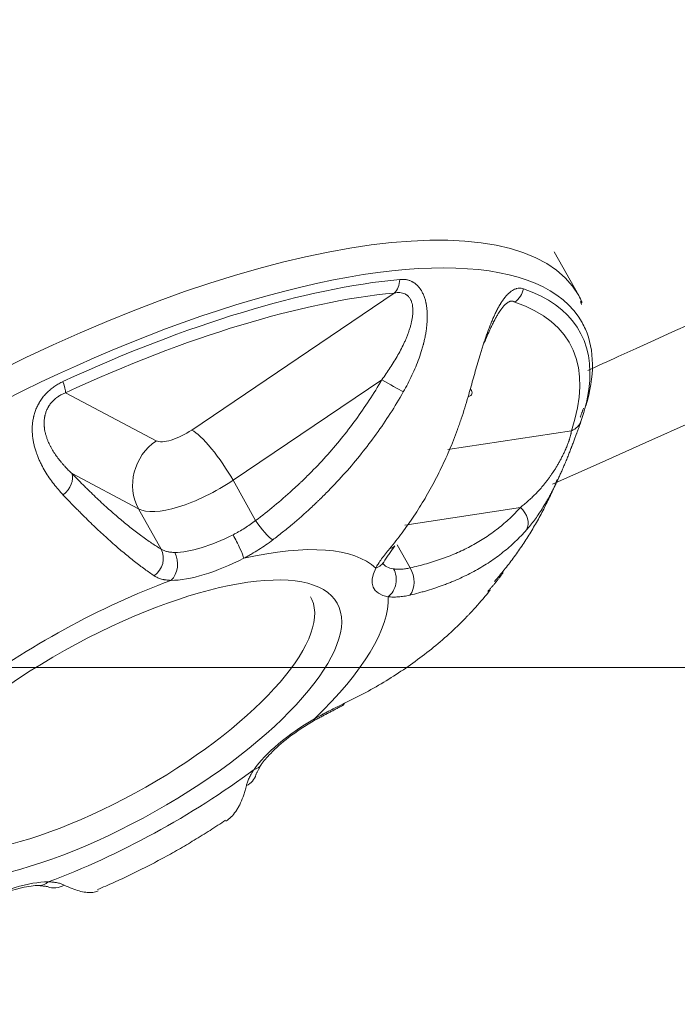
# Model space of a CAD drawing. Header units: millimetres. Extents: x -10 to 594, y 0 to 420.
# Tile 220 of 244: x 144.52 to 146.16, y 282.2 to 284.66. Entities that reach past the tile are written whole.
import ezdxf

# ---------------------------------------------------------------- set-up
doc = ezdxf.new("R2010")
doc.units = ezdxf.units.MM
doc.layers.add('1', color=7, linetype='Continuous', true_color=0xffffff)
doc.styles.add('Calibri', font='txt')
doc.dimstyles.get("Standard").update_dxf_attribs({"dimtxt": 0.18, "dimasz": 0.18, "dimexe": 0.18, "dimexo": 0.0625, "dimgap": 0.09, "dimtad": 0, "dimtih": 1, "dimtoh": 1, "dimdec": 4, "dimzin": 0, "dimdsep": 46, "dimtxsty": 'Standard', "dimcen": 0.09, "dimadec": 0, "dimazin": 0, "dimtfac": 1, "dimtdec": 4, "dimtofl": 0, "dimtmove": 0, "dimatfit": 3, "dimfxl": 0, "dimtolj": 1, "dimtzin": 0, "dimarcsym": 0})

# ---------------------------------------------------------------- blocks, each defined once
blk = doc.blocks.new('_U3')
at = {"layer": '1', "color": 18, "lineweight": 13}
for p, q in [((160.4663, 283.0429), (78.3988, 283.0429)), ((80.3988, 283.0429), (80.3988, 278.5423)), ((80.3988, 260.4522), (80.3988, 264.9527)), ((160.4706, 260.4522), (78.3988, 260.4522))]:
    blk.add_line(p, q, dxfattribs=at)
at = {"layer": '1', "color": 18}
for points in [[(80.3988, 283.0429), (81.3366, 279.5429), (79.4609, 279.5429)], [(80.3988, 260.4522), (79.4609, 263.9522), (81.3366, 263.9522)]]:
    blk.add_solid(points, dxfattribs=at)
at = {"layer": '1', "color": 18, "linetype": 'Continuous', "lineweight": 13, "char_height": 3.5, "attachment_point": 7, "line_spacing_factor": 1.399613, "style": 'Calibri'}
for s, insert in [('\\fCalibri|b0|i0;\\W1.0000;0.5', (77.259, 272.2728)), ('\\fCalibri|b0|i0;\\W1.0000;CTRS', (87.4095, 272.2728)), ('\\fCalibri|b0|i0;\\W1.0000;FWD LIFT POINTS', (59.5937, 265.228))]:
    blk.add_mtext(s, dxfattribs=dict(at, insert=insert))

msp = doc.modelspace()

# ---------------------------------------------------------------- linework, layer by layer
at = {"layer": '1', "color": 155, "linetype": 'Continuous', "lineweight": 18}
for p, q in [((145.9131, 283.9709), (145.8518, 284.08)), ((145.9131, 283.9709), (145.9131, 283.971)), ((145.2435, 283.2194), (145.2434, 283.2194)), ((145.2468, 283.2127), (145.2435, 283.2194)), ((145.3247, 282.9486), (145.3283, 282.9533)), ((145.253, 282.9142), (145.2551, 282.9118)), ((144.5653, 282.4983), (144.5661, 282.4983))]:
    msp.add_line(p, q, dxfattribs=at)
at = {"layer": '1', "color": 155, "linetype": 'Continuous', "lineweight": 13}
for p, q in [((144.9467, 283.6354), (145.4526, 283.9775)), ((145.4215, 283.7611), (145.0499, 283.5099)), ((144.6317, 283.7287), (144.8582, 283.6086)), ((145.5866, 283.5866), (145.8949, 283.6337)), ((144.814, 283.4384), (144.6477, 283.5266)), ((145.0499, 283.5099), (145.1063, 283.4095)), ((145.7675, 283.4424), (145.4789, 283.3983)), ((144.814, 283.4384), (144.8704, 283.338)), ((145.4597, 283.3485), (145.4918, 283.2912))]:
    msp.add_line(p, q, dxfattribs=at)
for centre, major_axis, ratio, start_param, end_param in [((187.3321, 191.0077), (0, 101.3857), 0.999048, 0.261079, 0.421975), ((144.5584, 283.2101), (1.3547, 0.7609), 0.353745, 0.000077, 3.086495), ((144.5889, 283.1557), (1.3325, 0.7484), 0.353745, 0, 3.170631), ((145.4297, 284.0182), (0.0046, -0.0498), 0.73234, 0.546261, 1.363537), ((145.7309, 283.9956), (-0.0162, -0.0473), 0.89176, 0.897456, 1.714732), ((144.5969, 283.1414), (-1.3185, -0.7405), 0.353745, 2.880354, 3.448059), ((144.6042, 283.1285), (1.2867, 0.7227), 0.353745, 5.907365, 6.589651), ((144.5889, 283.1557), (1.3325, 0.7484), 0.353745, 6.248508, 6.283185), ((145.4399, 283.7517), (-0.0433, 0.025), 0.022528, 1.145273, 2.535305), ((144.6088, 283.7694), (0.021, -0.0454), 0.201501, 0.369504, 1.18678), ((145.5985, 283.7398), (0.0482, -0.0134), 0.395035, 5.736469, 6.790743), ((145.872, 283.6744), (-0.0473, 0.0161), 0.870061, 2.341216, 3.158492), ((144.9191, 283.6495), (0.0654, 0.0367), 0.353745, 3.365278, 4.942948), ((145.004, 283.5334), (-0.07, 0.1035), 0.213746, 4.341854, 5.912651), ((144.9155, 283.5066), (0.0586, 0.1104), 0.912039, 1.04034, 2.611136), ((144.6071, 283.4993), (-0.0359, -0.0348), 0.638984, 1.478447, 2.868479), ((144.9764, 283.5476), (-0.1744, -0.0979), 0.353745, 0.223686, 1.801355), ((145.7416, 283.414), (-0.0375, 0.033), 0.767996, 3.309952, 4.699985), ((145.1247, 283.4001), (-0.0301, 0.04), 0.194692, 1.189966, 2.726803), ((145.0336, 283.4456), (0.1744, 0.0979), 0.353745, 3.700895, 4.607332), ((145.0538, 283.3561), (0.0228, -0.0445), 0.098084, 0.363405, 1.934202), ((144.7416, 282.8838), (0.6826, 0.3834), 0.353745, 0.105598, 0.872246), ((144.8298, 283.3107), (-0.026, -0.0427), 0.892003, 1.127884, 2.664722), ((144.8718, 283.3009), (-0.0001, -0.05), 0.79282, 0.619254, 2.19005), ((145.3832, 283.3313), (-0.0446, 0.0227), 0.826207, 2.462723, 3.144007), ((145.5961, 283.4033), (0.1744, 0.0979), 0.353745, 3.182122, 3.560134), ((145.619, 283.3626), (-0.218, -0.1224), 0.353745, 5.79529, 6.701727), ((145.4145, 283.2601), (-0.008, -0.0494), 0.854606, 0.749435, 2.320232), ((145.466, 283.2628), (0.0107, -0.0488), 0.699517, 0.493731, 2.030569), ((144.7416, 282.8838), (0.6826, 0.3834), 0.353745, 1.152795, 1.919443), ((144.7416, 282.8838), (0.6826, 0.3834), 0.353745, 5.341585, 6.108234), ((145.304, 282.8415), (-0.218, -0.1224), 0.353745, 4.748092, 5.654529), ((144.7416, 282.8838), (0.6826, 0.3834), 0.353745, 4.294388, 5.061036), ((145.0793, 282.8286), (-0.0411, 0.0285), 0.756522, 2.570061, 3.171087), ((144.4266, 282.3628), (-0.218, -0.1224), 0.353745, 3.700895, 4.607332), ((144.5655, 282.5483), (0.0001, 0.05), 0.79282, 3.15982, 3.760846)]:
    msp.add_ellipse(centre, major_axis=major_axis, ratio=ratio, start_param=start_param, end_param=end_param, dxfattribs=at)
at = {"layer": '1', "color": 155, "linetype": 'Continuous', "lineweight": 18}
for centre, major_axis, ratio, start_param, end_param in [((144.5969, 283.1414), (-1.3185, -0.7405), 0.353745, 3.81297, 4.495256), ((144.6042, 283.1285), (1.2867, 0.7227), 0.353745, 0.671377, 1.353664), ((144.5584, 283.2101), (1.3547, 0.7609), 0.353745, 6.248508, 6.283185), ((144.5889, 283.1557), (1.3325, 0.7484), 0.353745, 5.930815, 6.248508), ((144.5969, 283.1414), (-1.3185, -0.7405), 0.353745, 2.765772, 2.880354), ((145.4153, 283.3782), (-0.0388, 0.0315), 0.616057, 2.662041, 3.119274), ((145.0565, 283.4048), (-0.218, -0.1224), 0.353745, 0.559302, 1.465739), ((144.7187, 282.9246), (0.5248, 0.2947), 0.353745, 3.107407, 6.248508), ((145.0591, 282.7889), (-0.0481, 0.0135), 0.912963, 2.328442, 3.13605), ((144.6058, 282.5416), (0.0201, 0.0458), 0.92951, 3.154414, 4.080911)]:
    msp.add_ellipse(centre, major_axis=major_axis, ratio=ratio, start_param=start_param, end_param=end_param, dxfattribs=at)
at = {"layer": '1', "color": 155, "linetype": 'Continuous', "lineweight": 13}
msp.add_ellipse((144.7416, 282.8838), major_axis=(-0.5684, -0.3192), ratio=0.353745, dxfattribs=at)
at = {"layer": '1', "color": 155, "linetype": 'Continuous', "lineweight": 18}
for points, knots in [([(145.9356, 283.7841), (145.9609, 283.7956), (146.4694, 284.0269), (146.9804, 284.2546), (147.4683, 284.4675)], [0, 0, 0, 0, 0.049743, 1, 1, 1, 1]), ([(145.4663, 284.0113), (145.469, 284.0116), (145.4716, 284.0117), (145.4749, 284.0116), (145.4756, 284.0115), (145.4769, 284.0114), (145.4775, 284.0114), (145.4795, 284.0112), (145.4833, 284.0107), (145.4871, 284.0098), (145.492, 284.0082), (145.4943, 284.0073), (145.4972, 284.0058), (145.4981, 284.0053), (145.499, 284.0049), (145.4995, 284.0045), (145.4998, 284.0044), (145.5012, 284.0035), (145.5024, 284.0028), (145.5056, 284.0005), (145.5097, 283.997), (145.5135, 283.9929), (145.5161, 283.9895), (145.5174, 283.9878), (145.5186, 283.9859), (145.5194, 283.9846), (145.5198, 283.984), (145.5217, 283.9808), (145.5231, 283.9781), (145.5257, 283.9724), (145.5269, 283.9694), (145.529, 283.9633), (145.5299, 283.9602), (145.5309, 283.9561), (145.5311, 283.9552), (145.5315, 283.9536), (145.5316, 283.9527), (145.5321, 283.9502), (145.5325, 283.9485), (145.5333, 283.9434), (145.5337, 283.9399), (145.5344, 283.9329), (145.5349, 283.9258), (145.5349, 283.9186), (145.5348, 283.9131), (145.5348, 283.9112), (145.5347, 283.9084), (145.5346, 283.9075), (145.5345, 283.9057), (145.5342, 283.901), (145.5334, 283.8926), (145.5319, 283.8814), (145.53, 283.8702), (145.5284, 283.8627), (145.5271, 283.8571), (145.5264, 283.8543), (145.5257, 283.8515), (145.5252, 283.8497), (145.525, 283.8487), (145.5238, 283.8441), (145.5227, 283.8403), (145.5194, 283.8293), (145.517, 283.8219), (145.5118, 283.8074), (145.509, 283.8003), (145.503, 283.786), (145.4999, 283.779), (145.4933, 283.765), (145.4899, 283.758), (145.4827, 283.7442), (145.479, 283.7374), (145.4751, 283.7306)], [0, 0, 0, 0, 0.03125, 0.03125, 0.039063, 0.039063, 0.046875, 0.046875, 0.0625, 0.09375, 0.09375, 0.125, 0.125, 0.132813, 0.136719, 0.136719, 0.140625, 0.140625, 0.15625, 0.15625, 0.1875, 0.21875, 0.21875, 0.234375, 0.242188, 0.242188, 0.25, 0.25, 0.28125, 0.28125, 0.3125, 0.3125, 0.34375, 0.34375, 0.351563, 0.351563, 0.359375, 0.359375, 0.375, 0.375, 0.40625, 0.40625, 0.4375, 0.46875, 0.46875, 0.484375, 0.484375, 0.492188, 0.492188, 0.5, 0.53125, 0.5625, 0.59375, 0.625, 0.625, 0.640625, 0.648438, 0.648438, 0.65625, 0.65625, 0.6875, 0.6875, 0.75, 0.75, 0.8125, 0.8125, 0.875, 0.875, 0.9375, 0.9375, 1, 1, 1, 1]), ([(145.6369, 283.7185), (145.6388, 283.7254), (145.6408, 283.7324), (145.6448, 283.7465), (145.6468, 283.7536), (145.6508, 283.7679), (145.6528, 283.7751), (145.657, 283.7895), (145.6591, 283.7967), (145.6633, 283.8113), (145.6655, 283.8186), (145.6689, 283.8296), (145.6712, 283.837), (145.6747, 283.8481), (145.6771, 283.8555), (145.6787, 283.8601), (145.679, 283.8611), (145.6796, 283.8629), (145.6806, 283.8657), (145.6828, 283.8722), (145.6861, 283.8813), (145.6901, 283.8922), (145.693, 283.8994), (145.6959, 283.9065), (145.6973, 283.91), (145.6996, 283.9152), (145.7004, 283.917), (145.7016, 283.9196), (145.702, 283.9204), (145.7028, 283.9221), (145.7047, 283.9264), (145.7068, 283.9305), (145.7101, 283.937), (145.7118, 283.9402), (145.7144, 283.9448), (145.7157, 283.947), (145.717, 283.9493), (145.7179, 283.9507), (145.7184, 283.9515), (145.7206, 283.955), (145.7243, 283.9605), (145.728, 283.9654), (145.7318, 283.97), (145.7337, 283.9721), (145.7362, 283.9746), (145.7367, 283.9751), (145.7376, 283.9761), (145.7391, 283.9774), (145.7425, 283.9804), (145.7474, 283.9839), (145.7512, 283.986), (145.7541, 283.9872), (145.7551, 283.9876), (145.7563, 283.988), (145.7565, 283.9881), (145.757, 283.9883), (145.7577, 283.9885), (145.7603, 283.9892), (145.7626, 283.9895), (145.7663, 283.9897), (145.7698, 283.9895), (145.7733, 283.9887), (145.775, 283.9881)], [0, 0, 0, 0, 0.0625, 0.0625, 0.125, 0.125, 0.1875, 0.1875, 0.25, 0.25, 0.3125, 0.3125, 0.34375, 0.375, 0.40625, 0.40625, 0.414062, 0.414062, 0.421875, 0.4375, 0.46875, 0.5, 0.53125, 0.53125, 0.5625, 0.5625, 0.578125, 0.578125, 0.585937, 0.585937, 0.59375, 0.625, 0.625, 0.65625, 0.65625, 0.671875, 0.679687, 0.679687, 0.6875, 0.6875, 0.71875, 0.75, 0.75, 0.78125, 0.78125, 0.789062, 0.789062, 0.796875, 0.8125, 0.84375, 0.875, 0.875, 0.890625, 0.890625, 0.894531, 0.894531, 0.898437, 0.90625, 0.9375, 0.9375, 0.96875, 1, 1, 1, 1]), ([(145.4215, 283.7611), (145.4251, 283.7661), (145.4324, 283.7761), (145.4393, 283.7863), (145.446, 283.7965), (145.4493, 283.8017), (145.4557, 283.8122), (145.4588, 283.8174), (145.4648, 283.8281), (145.4677, 283.8335), (145.4733, 283.8444), (145.4759, 283.8499), (145.4791, 283.8568), (145.4797, 283.8582), (145.4809, 283.861), (145.4827, 283.8652), (145.4855, 283.8723), (145.4886, 283.8807), (145.4914, 283.8893), (145.4931, 283.895), (145.4942, 283.8993), (145.4945, 283.9007), (145.495, 283.9029), (145.4952, 283.9036), (145.4955, 283.905), (145.4963, 283.9086), (145.497, 283.9122), (145.4979, 283.9179), (145.4982, 283.9207), (145.4987, 283.9263), (145.4989, 283.9291), (145.4989, 283.9332), (145.4989, 283.9353), (145.4988, 283.9376), (145.4988, 283.9387), (145.4987, 283.9393), (145.4987, 283.9397), (145.4985, 283.9427), (145.4981, 283.9453), (145.4972, 283.9503), (145.4965, 283.9527), (145.4954, 283.9562), (145.4947, 283.9579), (145.4939, 283.9598), (145.4935, 283.9606), (145.4932, 283.9611), (145.4931, 283.9614), (145.4918, 283.9637), (145.4893, 283.9675), (145.4862, 283.9706), (145.484, 283.9722), (145.4834, 283.9727), (145.4827, 283.9732), (145.4823, 283.9734), (145.482, 283.9736), (145.4814, 283.974), (145.4807, 283.9744), (145.4799, 283.9748), (145.4795, 283.975), (145.4792, 283.9752), (145.477, 283.9762), (145.475, 283.9769), (145.4708, 283.978), (145.4687, 283.9783), (145.4653, 283.9785), (145.4636, 283.9786), (145.4619, 283.9785), (145.4608, 283.9785), (145.4602, 283.9784), (145.4573, 283.9782), (145.455, 283.9779), (145.4526, 283.9775)], [0, 0, 0, 0, 0.0625, 0.125, 0.125, 0.1875, 0.1875, 0.25, 0.25, 0.3125, 0.3125, 0.375, 0.375, 0.390625, 0.390625, 0.40625, 0.4375, 0.46875, 0.5, 0.53125, 0.53125, 0.546875, 0.546875, 0.554687, 0.554687, 0.5625, 0.59375, 0.59375, 0.625, 0.625, 0.65625, 0.65625, 0.671875, 0.679687, 0.683594, 0.683594, 0.6875, 0.6875, 0.71875, 0.71875, 0.75, 0.75, 0.765625, 0.773437, 0.777344, 0.777344, 0.78125, 0.78125, 0.8125, 0.84375, 0.84375, 0.851562, 0.855469, 0.855469, 0.859375, 0.859375, 0.867187, 0.871094, 0.871094, 0.875, 0.875, 0.90625, 0.90625, 0.9375, 0.9375, 0.953125, 0.960937, 0.960937, 0.96875, 0.96875, 1, 1, 1, 1]), ([(145.7538, 283.9548), (145.7528, 283.9555), (145.7518, 283.9561), (145.7496, 283.9569), (145.7485, 283.9572), (145.7461, 283.9574), (145.7448, 283.9574), (145.7433, 283.9571), (145.7431, 283.957), (145.7428, 283.957), (145.7426, 283.9569), (145.7421, 283.9568), (145.7411, 283.9565), (145.74, 283.9561), (145.7379, 283.9551), (145.7364, 283.9542), (145.7341, 283.9526), (145.7333, 283.952), (145.7321, 283.9511), (145.7317, 283.9507), (145.7309, 283.95), (145.7303, 283.9495), (145.7297, 283.9489), (145.7293, 283.9485), (145.7291, 283.9484), (145.7285, 283.9478), (145.7273, 283.9465), (145.7261, 283.9452), (145.7237, 283.9425), (145.7221, 283.9405), (145.7197, 283.9373), (145.7189, 283.9362), (145.7177, 283.9345), (145.7173, 283.9339), (145.7165, 283.9327), (145.7161, 283.9321), (145.7153, 283.9309), (145.7149, 283.9303), (145.7142, 283.9291), (145.713, 283.9273), (145.7118, 283.9254), (145.7096, 283.9216), (145.7081, 283.919), (145.7051, 283.9137), (145.7037, 283.911), (145.7019, 283.9075), (145.7015, 283.9069), (145.7008, 283.9055), (145.6998, 283.9034), (145.6987, 283.9013), (145.6967, 283.8971), (145.6953, 283.8944), (145.6927, 283.8888), (145.6914, 283.886), (145.6889, 283.8803), (145.6864, 283.8747), (145.6839, 283.8691), (145.6821, 283.8648), (145.6815, 283.8634), (145.6806, 283.8613), (145.68, 283.8599), (145.6787, 283.8568), (145.6777, 283.8544), (145.677, 283.8527)], [0, 0, 0, 0, 0.053761, 0.053761, 0.107521, 0.107521, 0.161282, 0.161282, 0.168002, 0.168002, 0.174722, 0.174722, 0.188162, 0.215042, 0.215042, 0.268803, 0.268803, 0.295683, 0.295683, 0.309123, 0.309123, 0.322563, 0.329283, 0.329283, 0.336003, 0.336003, 0.349444, 0.376324, 0.376324, 0.430084, 0.430084, 0.456965, 0.456965, 0.470405, 0.470405, 0.483845, 0.483845, 0.497285, 0.497285, 0.510725, 0.537606, 0.537606, 0.591366, 0.591366, 0.645127, 0.645127, 0.658567, 0.658567, 0.672007, 0.698887, 0.698887, 0.752648, 0.752648, 0.806408, 0.806408, 0.860169, 0.913929, 0.913929, 0.94081, 0.94081, 0.95425, 0.96769, 1, 1, 1, 1]), ([(144.6259, 283.4732), (144.6218, 283.4776), (144.6177, 283.4821), (144.6098, 283.4913), (144.6059, 283.4961), (144.5982, 283.5059), (144.5945, 283.5109), (144.5874, 283.5212), (144.584, 283.5265), (144.5774, 283.5375), (144.5743, 283.5431), (144.5699, 283.5518), (144.567, 283.5577), (144.563, 283.5668), (144.5606, 283.573), (144.5592, 283.577), (144.5589, 283.5778), (144.5584, 283.5794), (144.5576, 283.5818), (144.5557, 283.5875), (144.5535, 283.5958), (144.5512, 283.6059), (144.5501, 283.6128), (144.5492, 283.6198), (144.5489, 283.6233), (144.5485, 283.6287), (144.5485, 283.6305), (144.5484, 283.6332), (144.5484, 283.6342), (144.5483, 283.636), (144.5483, 283.6405), (144.5485, 283.6451), (144.5491, 283.6524), (144.5496, 283.6561), (144.5505, 283.6616), (144.551, 283.6644), (144.5516, 283.6672), (144.552, 283.669), (144.5522, 283.67), (144.5534, 283.6746), (144.5556, 283.6819), (144.5584, 283.689), (144.5616, 283.696), (144.5633, 283.6994), (144.5658, 283.7037), (144.5663, 283.7045), (144.5673, 283.7062), (144.5688, 283.7087), (144.5705, 283.7111), (144.5738, 283.7159), (144.5786, 283.722), (144.584, 283.7276), (144.5882, 283.7317), (144.5896, 283.733), (144.5915, 283.7347), (144.5919, 283.735), (144.5926, 283.7356), (144.5937, 283.7366), (144.5979, 283.74), (144.6018, 283.7429), (144.6082, 283.7472), (144.6148, 283.7512), (144.6217, 283.7547), (144.6252, 283.7564)], [0, 0, 0, 0, 0.0625, 0.0625, 0.125, 0.125, 0.1875, 0.1875, 0.25, 0.25, 0.3125, 0.3125, 0.34375, 0.375, 0.40625, 0.40625, 0.414062, 0.414062, 0.421875, 0.4375, 0.46875, 0.5, 0.53125, 0.53125, 0.5625, 0.5625, 0.578125, 0.578125, 0.585938, 0.585938, 0.59375, 0.625, 0.625, 0.65625, 0.65625, 0.671875, 0.679688, 0.679688, 0.6875, 0.6875, 0.71875, 0.75, 0.75, 0.78125, 0.78125, 0.789063, 0.789063, 0.796875, 0.8125, 0.8125, 0.84375, 0.875, 0.875, 0.890625, 0.890625, 0.894531, 0.894531, 0.898438, 0.90625, 0.9375, 0.9375, 0.96875, 1, 1, 1, 1]), ([(144.6317, 283.7287), (144.629, 283.7276), (144.6263, 283.7264), (144.621, 283.7237), (144.6183, 283.7222), (144.6132, 283.7191), (144.6107, 283.7173), (144.608, 283.7152), (144.6077, 283.7149), (144.6071, 283.7145), (144.6067, 283.7142), (144.6058, 283.7135), (144.6041, 283.712), (144.6024, 283.7104), (144.599, 283.7072), (144.5969, 283.7049), (144.594, 283.7013), (144.5931, 283.7), (144.5917, 283.6981), (144.5913, 283.6974), (144.5904, 283.6961), (144.5898, 283.6952), (144.5892, 283.6942), (144.5888, 283.6935), (144.5886, 283.6931), (144.588, 283.6921), (144.5869, 283.6901), (144.5858, 283.688), (144.5839, 283.6839), (144.5829, 283.6811), (144.5815, 283.6769), (144.5811, 283.6754), (144.5805, 283.6733), (144.5804, 283.6726), (144.58, 283.6711), (144.5799, 283.6704), (144.5796, 283.669), (144.5794, 283.6683), (144.5792, 283.6668), (144.5789, 283.6647), (144.5786, 283.6626), (144.5782, 283.6584), (144.5781, 283.6556), (144.5781, 283.6501), (144.5782, 283.6474), (144.5785, 283.644), (144.5786, 283.6427), (144.5789, 283.64), (144.5792, 283.638), (144.5798, 283.6342), (144.5803, 283.6316), (144.5814, 283.6266), (144.5821, 283.6242), (144.5835, 283.6194), (144.585, 283.6146), (144.5868, 283.61), (144.5882, 283.6066), (144.5887, 283.6055), (144.5894, 283.6039), (144.5899, 283.6027), (144.5914, 283.5994), (144.5938, 283.5946), (144.5961, 283.5905), (144.5996, 283.5843), (144.602, 283.5804), (144.6071, 283.5728), (144.6097, 283.5691), (144.6151, 283.5619), (144.6179, 283.5584), (144.6221, 283.5532), (144.6236, 283.5516), (144.6265, 283.5482), (144.628, 283.5466), (144.6324, 283.5417), (144.6354, 283.5386), (144.6415, 283.5325), (144.6446, 283.5295), (144.6477, 283.5266)], [0, 0, 0, 0, 0.03125, 0.03125, 0.0625, 0.0625, 0.09375, 0.09375, 0.097656, 0.097656, 0.101562, 0.101562, 0.109375, 0.125, 0.125, 0.15625, 0.15625, 0.171875, 0.171875, 0.179687, 0.179687, 0.1875, 0.191406, 0.191406, 0.195312, 0.195312, 0.203125, 0.21875, 0.21875, 0.25, 0.25, 0.265625, 0.265625, 0.273437, 0.273437, 0.28125, 0.28125, 0.289062, 0.289062, 0.296875, 0.3125, 0.3125, 0.34375, 0.34375, 0.375, 0.375, 0.382812, 0.390625, 0.40625, 0.40625, 0.4375, 0.4375, 0.46875, 0.46875, 0.5, 0.53125, 0.53125, 0.546875, 0.546875, 0.554687, 0.5625, 0.59375, 0.625, 0.625, 0.6875, 0.6875, 0.75, 0.75, 0.8125, 0.8125, 0.84375, 0.84375, 0.875, 0.875, 0.9375, 0.9375, 1, 1, 1, 1]), ([(145.4751, 283.7306), (145.4647, 283.7124), (145.4539, 283.6945), (145.4314, 283.6595), (145.4197, 283.6423), (145.3956, 283.6087), (145.3831, 283.5923), (145.3573, 283.5601), (145.344, 283.5444), (145.3166, 283.5136), (145.3025, 283.4985), (145.2809, 283.4764), (145.2717, 283.4673), (145.2624, 283.4583), (145.2587, 283.4548), (145.2568, 283.453), (145.2512, 283.4476), (145.2323, 283.43), (145.2091, 283.4095), (145.1893, 283.3931), (145.1813, 283.3866), (145.1773, 283.3834), (145.1653, 283.3737), (145.1572, 283.3674), (145.1491, 283.3611)], [0, 0, 0, 0, 0.125, 0.125, 0.25, 0.25, 0.375, 0.375, 0.5, 0.5, 0.625, 0.625, 0.6875, 0.703125, 0.703125, 0.71875, 0.71875, 0.75, 0.875, 0.90625, 0.90625, 0.9375, 0.9375, 1, 1, 1, 1]), ([(145.4407, 283.3392), (145.4515, 283.3521), (145.462, 283.3654), (145.4823, 283.3925), (145.4921, 283.4065), (145.5112, 283.4351), (145.5204, 283.4497), (145.5381, 283.4798), (145.5467, 283.4951), (145.5632, 283.5267), (145.5711, 283.5428), (145.5862, 283.5759), (145.5934, 283.5928), (145.6037, 283.6188), (145.6079, 283.6297), (145.6119, 283.6408), (145.6135, 283.6453), (145.6143, 283.6475), (145.6167, 283.6543), (145.6245, 283.6768), (145.6316, 283.6998), (145.6369, 283.7185)], [0, 0, 0, 0, 0.125, 0.125, 0.25, 0.25, 0.375, 0.375, 0.5, 0.5, 0.625, 0.625, 0.75, 0.75, 0.8125, 0.828125, 0.828125, 0.84375, 0.84375, 0.875, 1, 1, 1, 1]), ([(145.9196, 283.659), (145.9189, 283.6572), (145.9183, 283.6552), (145.9173, 283.6526), (145.9171, 283.6521), (145.9168, 283.651), (145.9166, 283.6504), (145.916, 283.6487), (145.9148, 283.6453), (145.9126, 283.6391), (145.9106, 283.6337), (145.9093, 283.6301), (145.9089, 283.629), (145.9085, 283.6279), (145.9082, 283.6272), (145.9075, 283.6253), (145.9057, 283.6204), (145.9027, 283.6125), (145.9002, 283.6058), (145.8983, 283.6007), (145.8973, 283.5981), (145.8963, 283.5955), (145.8956, 283.5937), (145.8952, 283.5928), (145.8935, 283.5883), (145.8921, 283.5848), (145.8893, 283.5776), (145.8879, 283.574), (145.885, 283.5668), (145.8835, 283.5632), (145.8816, 283.5586), (145.8812, 283.5577), (145.8805, 283.5559), (145.8801, 283.555), (145.879, 283.5523), (145.8782, 283.5505), (145.876, 283.5451), (145.8745, 283.5416), (145.8714, 283.5345), (145.8699, 283.5311), (145.8668, 283.5242), (145.8653, 283.5208), (145.863, 283.5158), (145.8622, 283.5141), (145.8611, 283.5116), (145.8607, 283.5108), (145.8599, 283.5091), (145.8579, 283.505), (145.8545, 283.4978), (145.8498, 283.4884), (145.8451, 283.4794), (145.842, 283.4735), (145.8397, 283.4692), (145.8385, 283.4671), (145.8373, 283.4649), (145.8365, 283.4635), (145.8361, 283.4628), (145.8342, 283.4593), (145.8326, 283.4566), (145.8279, 283.4486), (145.8247, 283.4434), (145.8184, 283.4335), (145.8153, 283.4287), (145.8089, 283.4194), (145.8057, 283.4149), (145.7993, 283.4062), (145.796, 283.4021), (145.7895, 283.3939), (145.7862, 283.39), (145.7829, 283.3862)], [0, 0, 0, 0, 0.03125, 0.03125, 0.039062, 0.039062, 0.046875, 0.046875, 0.0625, 0.09375, 0.125, 0.125, 0.132812, 0.136719, 0.136719, 0.140625, 0.15625, 0.1875, 0.21875, 0.21875, 0.234375, 0.242187, 0.242187, 0.25, 0.25, 0.28125, 0.28125, 0.3125, 0.3125, 0.34375, 0.34375, 0.351562, 0.351562, 0.359375, 0.359375, 0.375, 0.375, 0.40625, 0.40625, 0.4375, 0.4375, 0.46875, 0.46875, 0.484375, 0.484375, 0.492187, 0.492187, 0.5, 0.53125, 0.5625, 0.59375, 0.625, 0.625, 0.640625, 0.648437, 0.648437, 0.65625, 0.65625, 0.6875, 0.6875, 0.75, 0.75, 0.8125, 0.8125, 0.875, 0.875, 0.9375, 0.9375, 1, 1, 1, 1]), ([(145.7675, 283.4424), (145.7706, 283.4448), (145.777, 283.4498), (145.7833, 283.4552), (145.7895, 283.4607), (145.7926, 283.4635), (145.7988, 283.4694), (145.8019, 283.4725), (145.8081, 283.4788), (145.8112, 283.4821), (145.8174, 283.4889), (145.8205, 283.4924), (145.8244, 283.497), (145.8252, 283.498), (145.8267, 283.4999), (145.829, 283.5027), (145.8329, 283.5076), (145.8375, 283.5137), (145.8406, 283.5179), (145.8436, 283.5222), (145.8452, 283.5244), (145.8475, 283.5278), (145.8482, 283.5289), (145.8494, 283.5307), (145.8498, 283.5313), (145.8506, 283.5324), (145.8525, 283.5354), (145.8544, 283.5383), (145.8574, 283.5432), (145.8589, 283.5457), (145.8619, 283.5507), (145.8633, 283.5533), (145.8656, 283.5573), (145.8667, 283.5593), (145.8679, 283.5616), (145.8685, 283.5627), (145.8689, 283.5633), (145.869, 283.5637), (145.8707, 283.5668), (145.8721, 283.5695), (145.8748, 283.5751), (145.8762, 283.5778), (145.8781, 283.582), (145.8791, 283.5841), (145.8802, 283.5866), (145.8807, 283.5876), (145.881, 283.5883), (145.8811, 283.5887), (145.8825, 283.5918), (145.8848, 283.5973), (145.8867, 283.6025), (145.8879, 283.6056), (145.8882, 283.6066), (145.8885, 283.6075), (145.8887, 283.6081), (145.8888, 283.6084), (145.8891, 283.6093), (145.8894, 283.6102), (145.8897, 283.6111), (145.8899, 283.6117), (145.89, 283.612), (145.8908, 283.6146), (145.8915, 283.6167), (145.8926, 283.6208), (145.8931, 283.6227), (145.8936, 283.6253), (145.8939, 283.6266), (145.8941, 283.6278), (145.8943, 283.6286), (145.8943, 283.629), (145.8946, 283.631), (145.8948, 283.6324), (145.8949, 283.6337)], [0, 0, 0, 0, 0.0625, 0.125, 0.125, 0.1875, 0.1875, 0.25, 0.25, 0.3125, 0.3125, 0.375, 0.375, 0.390625, 0.390625, 0.40625, 0.4375, 0.46875, 0.5, 0.5, 0.53125, 0.53125, 0.546875, 0.546875, 0.554687, 0.554687, 0.5625, 0.59375, 0.59375, 0.625, 0.625, 0.65625, 0.65625, 0.671875, 0.679687, 0.683594, 0.683594, 0.6875, 0.6875, 0.71875, 0.71875, 0.75, 0.75, 0.765625, 0.773437, 0.777344, 0.777344, 0.78125, 0.78125, 0.8125, 0.84375, 0.84375, 0.851562, 0.855469, 0.855469, 0.859375, 0.859375, 0.867187, 0.871094, 0.871094, 0.875, 0.875, 0.90625, 0.90625, 0.9375, 0.9375, 0.953125, 0.960937, 0.960937, 0.96875, 0.96875, 1, 1, 1, 1]), ([(144.8531, 283.2714), (144.8453, 283.2766), (144.8374, 283.2822), (144.821, 283.2941), (144.8126, 283.3004), (144.7955, 283.3138), (144.7867, 283.321), (144.7686, 283.336), (144.7594, 283.3439), (144.7405, 283.3606), (144.7308, 283.3694), (144.711, 283.3878), (144.7009, 283.3974), (144.6853, 283.4125), (144.6788, 283.419), (144.6722, 283.4256), (144.6695, 283.4283), (144.6682, 283.4296), (144.6641, 283.4336), (144.6507, 283.4472), (144.637, 283.4614), (144.6259, 283.4732)], [0, 0, 0, 0, 0.125, 0.125, 0.25, 0.25, 0.375, 0.375, 0.5, 0.5, 0.625, 0.625, 0.75, 0.75, 0.8125, 0.828125, 0.828125, 0.84375, 0.84375, 0.875, 1, 1, 1, 1]), ([(145.0498, 283.374), (145.051, 283.3746), (145.0523, 283.3753), (145.0548, 283.3766), (145.0585, 283.3786), (145.0622, 283.3806), (145.0695, 283.3847), (145.079, 283.3904), (145.093, 283.3996), (145.1019, 283.4061), (145.1063, 283.4095)], [0, 0, 0, 0, 0.0625, 0.0625, 0.125, 0.25, 0.25, 0.5, 0.75, 1, 1, 1, 1]), ([(145.7829, 283.3862), (145.7739, 283.376), (145.7645, 283.3662), (145.7449, 283.3476), (145.7346, 283.3387), (145.7134, 283.3218), (145.7023, 283.3138), (145.6795, 283.2986), (145.6676, 283.2915), (145.6432, 283.278), (145.6306, 283.2716), (145.6111, 283.2627), (145.6029, 283.2592), (145.5945, 283.2557), (145.5911, 283.2544), (145.5894, 283.2537), (145.5843, 283.2517), (145.5673, 283.2452), (145.5462, 283.2382), (145.5283, 283.2329), (145.521, 283.2309), (145.5174, 283.2299), (145.5064, 283.227), (145.4991, 283.2251), (145.4916, 283.2234)], [0, 0, 0, 0, 0.125, 0.125, 0.25, 0.25, 0.375, 0.375, 0.5, 0.5, 0.625, 0.625, 0.6875, 0.703125, 0.703125, 0.71875, 0.71875, 0.75, 0.875, 0.90625, 0.90625, 0.9375, 0.9375, 1, 1, 1, 1]), ([(145.1491, 283.3611), (145.1435, 283.3568), (145.132, 283.3485), (145.1142, 283.3367), (145.1019, 283.3293), (145.0926, 283.324), (145.0879, 283.3213), (145.0831, 283.3187), (145.0799, 283.317), (145.0783, 283.3162), (145.0767, 283.3153)], [0, 0, 0, 0, 0.25, 0.5, 0.75, 0.75, 0.875, 0.9375, 0.9375, 1, 1, 1, 1]), ([(144.8704, 283.338), (144.8726, 283.3366), (144.8773, 283.3342), (144.8826, 283.3325), (144.8869, 283.3315), (144.8891, 283.3311), (144.8913, 283.3308), (144.8925, 283.3306), (144.8929, 283.3306), (144.8936, 283.3305), (144.8971, 283.3301), (144.9008, 283.3299), (144.9042, 283.3299)], [0, 0, 0, 0, 0.25, 0.5, 0.5, 0.625, 0.6875, 0.6875, 0.71875, 0.71875, 0.75, 1, 1, 1, 1]), ([(145.4061, 283.2906), (145.4081, 283.2942), (145.4103, 283.2979), (145.4131, 283.3023), (145.4134, 283.3028), (145.414, 283.3038), (145.415, 283.3052), (145.4173, 283.3087), (145.4194, 283.3117), (145.4238, 283.3178), (145.43, 283.3261), (145.437, 283.3348), (145.4407, 283.3392)], [0, 0, 0, 0, 0.25, 0.25, 0.28125, 0.28125, 0.3125, 0.375, 0.5, 0.5, 0.75, 1, 1, 1, 1]), ([(144.8947, 283.2602), (144.8905, 283.2603), (144.8864, 283.2606), (144.8821, 283.2612), (144.8816, 283.2612), (144.8806, 283.2614), (144.8792, 283.2616), (144.8759, 283.2622), (144.8732, 283.2628), (144.868, 283.2642), (144.8615, 283.2665), (144.8558, 283.2696), (144.8531, 283.2714)], [0, 0, 0, 0, 0.25, 0.25, 0.28125, 0.28125, 0.3125, 0.375, 0.5, 0.5, 0.75, 1, 1, 1, 1]), ([(145.4508, 283.2888), (145.4515, 283.2887), (145.4523, 283.2885), (145.4538, 283.2884), (145.456, 283.2881), (145.4583, 283.2879), (145.4631, 283.2877), (145.4697, 283.2878), (145.4803, 283.2889), (145.4879, 283.2903), (145.4918, 283.2912)], [0, 0, 0, 0, 0.0625, 0.0625, 0.125, 0.25, 0.25, 0.5, 0.75, 1, 1, 1, 1]), ([(145.3283, 282.9533), (145.3463, 282.9619), (145.364, 282.9709), (145.3987, 282.9896), (145.4157, 282.9994), (145.449, 283.0197), (145.4654, 283.0303), (145.4973, 283.0521), (145.5129, 283.0635), (145.5434, 283.087), (145.5583, 283.0991), (145.5873, 283.1243), (145.6015, 283.1373), (145.6221, 283.1575), (145.6305, 283.166), (145.6388, 283.1748), (145.6421, 283.1783), (145.6438, 283.18), (145.6487, 283.1853), (145.665, 283.2031), (145.6804, 283.2214), (145.6923, 283.2364)], [0, 0, 0, 0, 0.125, 0.125, 0.25, 0.25, 0.375, 0.375, 0.5, 0.5, 0.625, 0.625, 0.75, 0.75, 0.8125, 0.828125, 0.828125, 0.84375, 0.84375, 0.875, 1, 1, 1, 1]), ([(145.4916, 283.2234), (145.4865, 283.2222), (145.4765, 283.2202), (145.4624, 283.2186), (145.4537, 283.2184), (145.4474, 283.2185), (145.4443, 283.2187), (145.4413, 283.2189), (145.4393, 283.2191), (145.4384, 283.2192), (145.4374, 283.2194)], [0, 0, 0, 0, 0.25, 0.5, 0.75, 0.75, 0.875, 0.9375, 0.9375, 1, 1, 1, 1]), ([(145.253, 282.9142), (145.2592, 282.9178), (145.2654, 282.9212), (145.2726, 282.9251), (145.2734, 282.9255), (145.2749, 282.9263), (145.2757, 282.9268), (145.2781, 282.928), (145.2829, 282.9305), (145.2876, 282.933), (145.2971, 282.9379), (145.3097, 282.9442), (145.3221, 282.9503), (145.3283, 282.9533)], [0, 0, 0, 0, 0.25, 0.25, 0.28125, 0.28125, 0.3125, 0.3125, 0.375, 0.5, 0.5, 0.75, 1, 1, 1, 1]), ([(145.1204, 282.8002), (145.1265, 282.809), (145.1439, 282.8298), (145.1897, 282.8704), (145.2304, 282.8973), (145.2551, 282.9117)], [0, 0, 0, 0, 0.267926, 0.606628, 1, 1, 1, 1]), ([(145.0832, 282.7477), (145.0839, 282.7505), (145.0856, 282.7564), (145.0897, 282.7661), (145.0933, 282.773), (145.0964, 282.7785), (145.098, 282.7812), (145.0998, 282.784), (145.101, 282.7859), (145.1016, 282.7869), (145.1023, 282.7879)], [0, 0, 0, 0, 0.25, 0.5, 0.75, 0.75, 0.875, 0.9375, 0.9375, 1, 1, 1, 1]), ([(145.0319, 282.6588), (145.0332, 282.6596), (145.0344, 282.6604), (145.04, 282.6646), (145.0442, 282.6684), (145.052, 282.6769), (145.0557, 282.6817), (145.0608, 282.6897), (145.0629, 282.6932), (145.0649, 282.6969), (145.0657, 282.6984), (145.066, 282.6991), (145.0672, 282.7014), (145.0709, 282.7091), (145.0749, 282.7193), (145.0779, 282.7284), (145.079, 282.7321), (145.0796, 282.734), (145.0812, 282.7398), (145.0822, 282.7437), (145.0832, 282.7477)], [0, 0, 0, 0, 0.052559, 0.052559, 0.242047, 0.242047, 0.431536, 0.431536, 0.52628, 0.549966, 0.549966, 0.573652, 0.573652, 0.621024, 0.810512, 0.857884, 0.857884, 0.905256, 0.905256, 1, 1, 1, 1]), ([(144.5884, 282.5075), (144.5927, 282.5074), (144.5967, 282.5071), (144.601, 282.5067), (144.6015, 282.5066), (144.6024, 282.5065), (144.6038, 282.5063), (144.607, 282.5059), (144.6096, 282.5054), (144.6146, 282.5044), (144.6208, 282.5027), (144.6259, 282.5007), (144.6283, 282.4995)], [0, 0, 0, 0, 0.25, 0.25, 0.28125, 0.28125, 0.3125, 0.375, 0.5, 0.5, 0.75, 1, 1, 1, 1]), ([(144.4064, 282.4487), (144.4237, 282.4575), (144.4634, 282.4758), (144.5228, 282.4945), (144.5531, 282.4984), (144.5654, 282.4983)], [0, 0, 0, 0, 0.274879, 0.659945, 1, 1, 1, 1]), ([(144.6283, 282.4995), (144.635, 282.4961), (144.6415, 282.4932), (144.6539, 282.4883), (144.6599, 282.4863), (144.6713, 282.4831), (144.6767, 282.482), (144.687, 282.4808), (144.6919, 282.4806), (144.701, 282.4812), (144.7053, 282.4821), (144.7107, 282.4838), (144.712, 282.4843), (144.7133, 282.4849)], [0, 0, 0, 0, 0.187235, 0.187235, 0.37447, 0.37447, 0.561706, 0.561706, 0.748941, 0.748941, 0.936176, 0.936176, 1, 1, 1, 1])]:
    msp.add_open_spline(points, degree=3, knots=knots, dxfattribs=at)
for points, degree in [([(145.9201, 283.9491), (145.9177, 283.9573)], 1), ([(145.9171, 283.6672), (145.9252, 283.6904)], 1), ([(145.703, 283.2577), (145.8017, 283.3706), (145.8598, 283.5119)], 2), ([(145.4277, 283.3086), (145.4537, 283.3462)], 1), ([(145.6859, 283.2325), (145.7074, 283.2551), (145.7245, 283.2799)], 2), ([(145.2551, 282.9117), (145.325, 282.9487)], 1), ([(145.1072, 282.7755), (145.1203, 282.7999)], 1), ([(144.7112, 282.488), (144.8781, 282.5586), (145.0312, 282.6615)], 2), ([(144.5655, 282.4983), (144.5856, 282.4959)], 1)]:
    msp.add_open_spline(points, degree=degree, dxfattribs=at)
at = {"layer": '1', "color": 155, "linetype": 'Continuous', "lineweight": 13}
for points, knots in [([(145.1063, 283.4095), (145.1221, 283.4213), (145.1376, 283.4335), (145.168, 283.4587), (145.1867, 283.4748), (145.205, 283.4916), (145.2104, 283.4967), (145.2122, 283.4984), (145.2158, 283.5018), (145.2248, 283.5103), (145.2478, 283.5328), (145.2683, 283.5543), (145.2947, 283.5836), (145.3076, 283.5986), (145.3325, 283.6293), (145.3446, 283.6449), (145.3679, 283.6769), (145.3792, 283.6933), (145.401, 283.7266), (145.4114, 283.7437), (145.4215, 283.7611)], [0, 0, 0, 0, 0.125, 0.125, 0.25, 0.28125, 0.28125, 0.296875, 0.296875, 0.3125, 0.375, 0.5, 0.5, 0.625, 0.625, 0.75, 0.75, 0.875, 0.875, 1, 1, 1, 1]), ([(144.6477, 283.5266), (144.6585, 283.5154), (144.6691, 283.5047), (144.6822, 283.4917), (144.6848, 283.4892), (144.6887, 283.4854), (144.69, 283.4841), (144.6926, 283.4816), (144.6991, 283.4753), (144.7054, 283.4693), (144.7205, 283.455), (144.7304, 283.446), (144.7497, 283.4287), (144.7592, 283.4205), (144.7777, 283.4049), (144.7868, 283.3975), (144.8045, 283.3836), (144.8132, 283.377), (144.8302, 283.3645), (144.8385, 283.3587), (144.8547, 283.3478), (144.8626, 283.3427), (144.8704, 283.338)], [0, 0, 0, 0, 0.125, 0.125, 0.15625, 0.15625, 0.171875, 0.171875, 0.1875, 0.25, 0.25, 0.375, 0.375, 0.5, 0.5, 0.625, 0.625, 0.75, 0.75, 0.875, 0.875, 1, 1, 1, 1]), ([(145.4918, 283.2912), (145.5058, 283.2943), (145.5196, 283.2978), (145.5466, 283.3055), (145.5632, 283.3108), (145.5793, 283.3167), (145.5841, 283.3186), (145.5857, 283.3192), (145.5889, 283.3204), (145.5968, 283.3236), (145.6171, 283.3321), (145.635, 283.3409), (145.6581, 283.3534), (145.6694, 283.3601), (145.691, 283.3743), (145.7015, 283.3818), (145.7217, 283.3976), (145.7314, 283.4059), (145.75, 283.4235), (145.7589, 283.4327), (145.7675, 283.4424)], [0, 0, 0, 0, 0.125, 0.125, 0.25, 0.28125, 0.28125, 0.296875, 0.296875, 0.3125, 0.375, 0.5, 0.5, 0.625, 0.625, 0.75, 0.75, 0.875, 0.875, 1, 1, 1, 1])]:
    msp.add_open_spline(points, degree=3, knots=knots, dxfattribs=at)

# ---------------------------------------------------------------- dimensions: what is measured, and where the dimension line sits
at = {"layer": '1', "color": 18, "linetype": 'Continuous', "lineweight": 13}
dim = msp.add_linear_dim(base=(80.3988, 283.0429), p1=(161.9706, 260.4522), p2=(161.9663, 283.0429), angle=90, text=' <> \\fCalibri|b0|i0;\\C18;{\\H1.00x;\\fCalibri|b0|i0;CTRS\\fCalibri|b0|i0;}\\C18;\\P\\fCalibri|b0|i0;\\C18;{\\H1.00x;\\fCalibri|b0|i0;FWD LIFT POINTS\\fCalibri|b0|i0;}\\C18;', dimstyle='Standard', override={"dimtxt": 3.5, "dimasz": 3.5, "dimexe": 2, "dimexo": 0, "dimgap": 1.5, "dimtih": 1, "dimtoh": 1, "dimdec": 1, "dimlfac": 0.02, "dimdsep": 46, "dimlunit": 2, "dimtxsty": 'Calibri', "dimsah": 1, "dimse1": 0, "dimse2": 0, "dimsd1": 0, "dimsd2": 0, "dimclrd": 18, "dimclre": 18, "dimclrt": 18, "dimtol": 0, "dimtm": -0.1, "dimtfac": 1, "dimtdec": 2, "dimtofl": 1, "dimtmove": 0, "dimlwd": 13, "dimlwe": 13}, dxfattribs=at)
dim.commit()
dim.dimension.update_dxf_attribs({"geometry": '_U3', "text_midpoint": (80.3988, 271.7475), "dimtype": 160})

doc.saveas('drawing.dxf')
